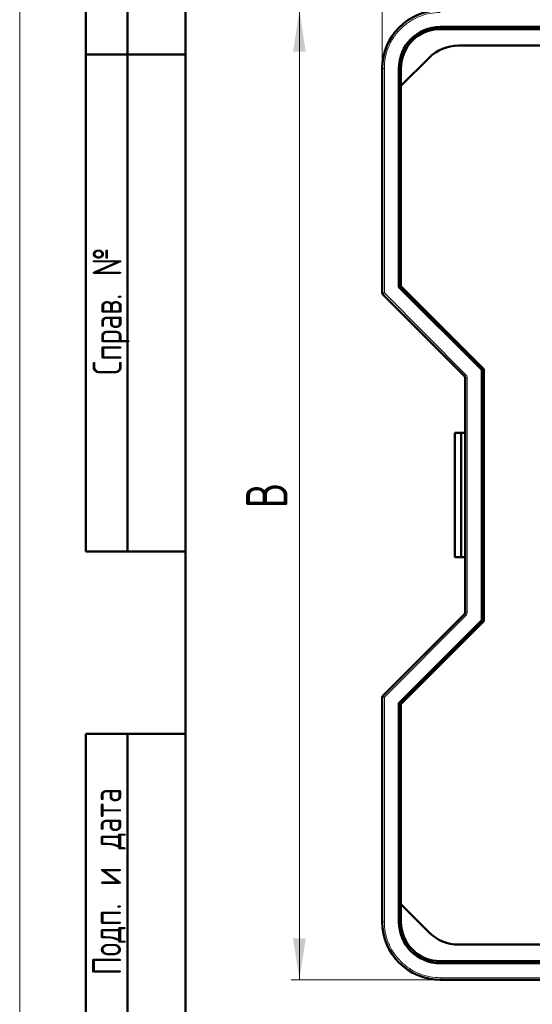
# Model space of a CAD drawing. Header units: millimetres. Extents: x 0 to 218, y 0 to 297.
# Tile 2 of 7: x 0 to 62, y 117 to 236. Entities that reach past the tile are written whole.
import ezdxf

# ---------------------------------------------------------------- set-up
doc = ezdxf.new("R2010")
doc.units = ezdxf.units.MM
doc.layers.add('ОСЕВЫЕ', color=7, linetype='Continuous')
doc.styles.add('SLDTEXTSTYLE0', font='TXT', dxfattribs={"width": 0.7, "bigfont": 'bigfont'})
doc.styles.add('SLDTEXTSTYLE1', font='TXT', dxfattribs={"width": 0.7})
doc.dimstyles.new('SLDDIMSTYLE0', dxfattribs={"dimtxt": 5, "dimasz": 5, "dimexe": 0, "dimexo": 0.0625, "dimgap": 1.25, "dimtad": 2, "dimdec": 1, "dimrnd": 1e-09, "dimzin": 12, "dimdsep": 46, "dimtxsty": 'SLDTEXTSTYLE1', "dimsah": 1, "dimcen": 0.09, "dimadec": 0, "dimazin": 3, "dimtfac": 1, "dimtdec": 3, "dimtofl": 0, "dimtmove": 0, "dimatfit": 3, "dimfxl": 1, "dimfrac": 2, "dimtolj": 1, "dimtzin": 12, "dimarcsym": 0})

# ---------------------------------------------------------------- blocks, each defined once
blk = doc.blocks.new('_D')
at = {"color": 7, "linetype": 'Continuous', "lineweight": 0}
for p, q in [((43.77, 230.33), (43.77, 256.32)), ((138.77, 230.33), (138.77, 256.32)), ((43.77, 255.32), (138.77, 255.32))]:
    blk.add_line(p, q, dxfattribs=at)
at = {"color": 7, "linetype": 'Continuous', "lineweight": 18}
for points in [[(43.77, 255.32), (48.77, 254.55), (48.77, 256.09)], [(138.77, 255.32), (133.77, 256.09), (133.77, 254.55)]]:
    blk.add_solid(points, dxfattribs=at)
at = {"color": 7, "linetype": 'Continuous', "lineweight": 18, "insert": (89.31, 261.76), "char_height": 5, "attachment_point": 1, "style": 'SLDTEXTSTYLE0'}
blk.add_mtext('Ш', dxfattribs=at)
blk = doc.blocks.new('_D_1')
at = {"color": 7, "linetype": 'Continuous', "lineweight": 0}
for p, q in [((50.76, 237.32), (32.77, 237.32)), ((33.77, 237.32), (33.77, 120.32)), ((50.76, 120.32), (32.77, 120.32))]:
    blk.add_line(p, q, dxfattribs=at)
at = {"color": 7, "linetype": 'Continuous', "lineweight": 18}
for points in [[(33.77, 237.32), (33, 232.32), (34.53, 232.32)], [(33.77, 120.32), (34.53, 125.32), (33, 125.32)]]:
    blk.add_solid(points, dxfattribs=at)
at = {"color": 7, "linetype": 'Continuous', "lineweight": 18, "insert": (27.32, 177.22), "char_height": 5, "attachment_point": 1, "rotation": 90, "style": 'SLDTEXTSTYLE0'}
blk.add_mtext('В', dxfattribs=at)

msp = doc.modelspace()

# ---------------------------------------------------------------- linework, layer by layer
at = {"color": 7, "linetype": 'Continuous', "lineweight": 50}
for p, q in [((8, 172), (8, 292)), ((8, 172), (8, 292)), ((13, 172), (13, 292)), ((13, 172), (13, 292)), ((20, 292), (20, 5)), ((20, 292), (20, 5)), ((50.77, 235.32), (131.77, 235.32)), ((131.77, 235.07), (50.77, 235.07)), ((52.96, 233.07), (129.57, 233.07)), ((8, 232), (20, 232)), ((20, 232), (8, 232)), ((46.02, 228.2), (49.42, 231.6)), ((43.77, 230.32), (43.77, 203.21)), ((45.77, 203.93), (45.77, 230.32)), ((46.02, 230.32), (46.02, 228.2)), ((46.02, 228.2), (46.02, 204.03)), ((55.77, 193.93), (45.77, 203.93)), ((46.02, 204.03), (56.02, 194.03)), ((43.84, 203.03), (53.69, 193.18)), ((55.77, 163.71), (55.77, 193.93)), ((56.02, 194.03), (56.02, 163.6)), ((53.77, 193), (53.77, 164.64)), ((52.52, 186.32), (52.52, 171.32)), ((52.62, 186.32), (52.52, 186.32)), ((52.62, 186.32), (53.27, 186.32)), ((53.27, 171.32), (53.27, 186.32)), ((53.27, 186.32), (53.77, 186.32)), ((8, 172), (20, 172)), ((52.52, 171.32), (52.62, 171.32)), ((53.27, 171.32), (52.62, 171.32)), ((53.77, 171.32), (53.27, 171.32)), ((53.69, 164.46), (43.84, 154.61)), ((45.77, 153.71), (55.77, 163.71)), ((56.02, 163.6), (46.02, 153.6)), ((43.77, 154.43), (43.77, 127.32)), ((45.77, 127.32), (45.77, 153.71)), ((46.02, 153.6), (46.02, 129.44)), ((8, 5), (8, 150)), ((8, 150), (20, 150)), ((13, 5), (13, 150)), ((46.02, 129.44), (46.02, 127.32)), ((46.02, 129.44), (49.42, 126.03)), ((52.96, 124.57), (129.57, 124.57)), ((50.77, 122.57), (131.77, 122.57)), ((131.77, 122.32), (50.77, 122.32)), ((50.77, 120.32), (131.77, 120.32))]:
    msp.add_line(p, q, dxfattribs=at)
at = {"color": 9, "linetype": 'Continuous', "lineweight": 18}
for p, q in [((44.02, 230.32), (43.77, 230.32)), ((44.02, 230.32), (44.02, 203.21)), ((43.77, 203.21), (44.02, 203.21)), ((44.02, 203.21), (43.84, 203.03)), ((44.02, 203.21), (53.87, 193.35)), ((53.87, 193.35), (53.69, 193.18)), ((54.02, 193), (53.77, 193)), ((54.02, 193), (54.02, 164.64)), ((52.62, 171.32), (52.62, 186.32)), ((53.87, 164.29), (44.02, 154.43)), ((53.87, 164.29), (53.69, 164.46)), ((54.02, 164.64), (53.77, 164.64)), ((43.84, 154.61), (44.02, 154.43)), ((44.02, 154.43), (43.77, 154.43)), ((44.02, 154.43), (44.02, 127.32)), ((44.02, 127.32), (43.77, 127.32)), ((50.77, 120.57), (50.77, 120.32)), ((50.77, 120.57), (131.77, 120.57))]:
    msp.add_line(p, q, dxfattribs=at)
at = {"color": 7, "linetype": 'Continuous', "lineweight": 50}
for centre, radius, start, end in [((50.77, 230.32), 7, 90, 180), ((50.77, 230.32), 5, 90, 180), ((50.77, 230.32), 4.75, 90, 180), ((52.96, 228.07), 5, 90, 135), ((44.02, 203.21), 0.25, 180, 225), ((53.52, 193), 0.25, 0, 45), ((53.52, 164.64), 0.25, 315, 0), ((44.02, 154.43), 0.25, 135, 180), ((50.77, 127.32), 7, 180, 270), ((50.77, 127.32), 5, 180, 270), ((50.77, 127.32), 4.75, 180, 270), ((52.96, 129.57), 5, 225, 270)]:
    msp.add_arc(centre, radius, start, end, dxfattribs=at)
at = {"color": 9, "linetype": 'Continuous', "lineweight": 18}
for points in [[(50.77, 237.07), (50.35, 237.05), (49.51, 237), (48.25, 236.63), (47.04, 236), (45.96, 235.13), (45.08, 234.05), (44.46, 232.84), (44.08, 231.58), (44.04, 230.73), (44.02, 230.32)], [(44.02, 127.32), (44.04, 126.91), (44.08, 126.06), (44.46, 124.8), (45.08, 123.59), (45.96, 122.51), (47.04, 121.63), (48.25, 121.01), (49.51, 120.64), (50.35, 120.59), (50.77, 120.57)]]:
    msp.add_open_spline(points, degree=3, knots=[0, 0, 0, 0, 0.116516, 0.240011, 0.368641, 0.5, 0.631359, 0.759989, 0.883484, 1, 1, 1, 1], dxfattribs=at)
for points in [[(53.87, 193.35), (53.91, 193.3), (53.99, 193.2), (54.01, 193.06), (54.02, 193)], [(54.02, 164.64), (54.01, 164.57), (53.99, 164.44), (53.91, 164.34), (53.87, 164.29)]]:
    msp.add_open_spline(points, degree=3, dxfattribs=at)
at = {"layer": 'ОСЕВЫЕ', "lineweight": 18}
msp.add_line((0, 297), (0, 0), dxfattribs=at)

# ---------------------------------------------------------------- texts
at = {"color": 7, "linetype": 'Continuous', "lineweight": 0, "char_height": 3.5, "attachment_point": 2, "rotation": 90, "style": 'SLDTEXTSTYLE0'}
for s, insert in [('Справ. №', (8.81, 201.01)), ('Подп. и дата', (8.75, 132.18))]:
    msp.add_mtext(s, dxfattribs=dict(at, insert=insert))

# ---------------------------------------------------------------- dimensions: what is measured, and where the dimension line sits
at = {"color": 7, "linetype": 'Continuous', "lineweight": 18}
dim = msp.add_linear_dim(base=(138.77, 255.32), p1=(43.77, 230.32), p2=(138.77, 230.32), text='Ш', dimstyle='SLDDIMSTYLE0', dxfattribs=at)
dim.commit()
dim.dimension.update_dxf_attribs({"geometry": '_D', "text_midpoint": (91.27, 255.32), "dimtype": 160})
dim = msp.add_linear_dim(base=(33.77, 120.32), p1=(50.77, 237.32), p2=(50.77, 120.32), angle=90, text='В', dimstyle='SLDDIMSTYLE0', dxfattribs=at)
dim.commit()
dim.dimension.update_dxf_attribs({"geometry": '_D_1', "text_midpoint": (33.77, 178.82), "dimtype": 160})

doc.saveas('drawing.dxf')
